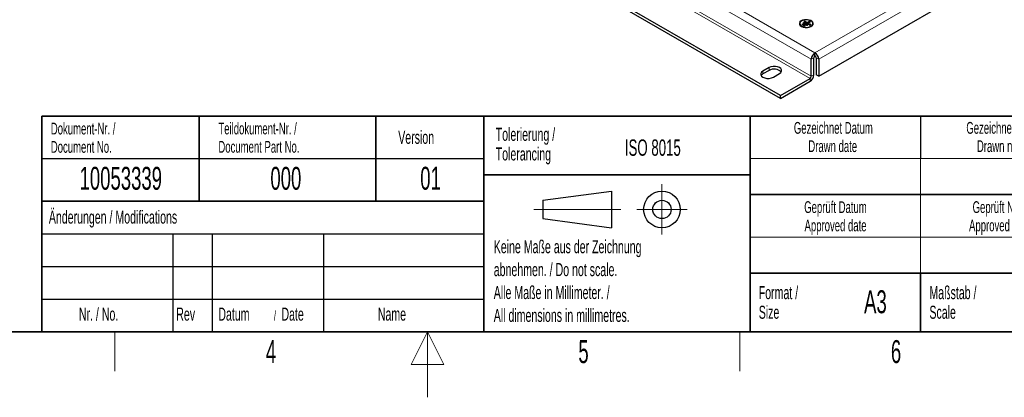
# Model space of a CAD drawing. Header units: millimetres. Extents: x 5 to 418, y 2 to 292.
# Tile 5 of 14: x 155 to 305, y 2 to 60. Entities that reach past the tile are written whole.
import ezdxf

# ---------------------------------------------------------------- set-up
doc = ezdxf.new("R2010")
doc.units = ezdxf.units.MM
doc.layers.add('SLD-0', color=7, linetype='Continuous')
doc.styles.add('SLDTEXTSTYLE0', font='TXT', dxfattribs={"width": 0.605})

msp = doc.modelspace()

# ---------------------------------------------------------------- linework, layer by layer
at = {"color": 7, "linetype": 'Continuous', "lineweight": 18}
for p, q in [((275.6543, 53.7048), (222.1028, 84.6195)), ((276.22, 54.6846), (222.6684, 85.5993)), ((275.4658, 50.7653), (221.9142, 81.68)), ((275.6543, 51.0919), (222.1028, 82.0066)), ((276.22, 54.6846), (299.6017, 68.1826)), ((276.7857, 53.7048), (300.1673, 67.2028)), ((276.0314, 53.9226), (275.6543, 53.7048)), ((276.4086, 53.9226), (276.7857, 53.7048)), ((268.2533, 51.4456), (268.2533, 51.8811)), ((269.1961, 51.9899), (269.1961, 52.4253)), ((275.6543, 51.0919), (276.0314, 51.3096)), ((275.4658, 50.3298), (275.4658, 50.7653))]:
    msp.add_line(p, q, dxfattribs=at)
at = {"color": 7, "linetype": 'Continuous', "lineweight": 25}
for p, q in [((270.9403, 48.1528), (217.3887, 79.0675)), ((270.9403, 47.7173), (217.3887, 78.632)), ((276.7857, 51.0919), (300.1673, 64.5899)), ((273.9001, 59.1477), (273.9001, 59.115)), ((274.2872, 59.066), (274.193, 59.0116)), ((274.193, 59.0116), (274.6644, 58.7395)), ((274.2872, 59.0334), (274.2212, 58.9953)), ((274.7586, 58.7939), (274.2872, 59.066)), ((274.2872, 59.0334), (274.2872, 59.066)), ((274.7304, 58.7776), (274.2872, 59.0334)), ((274.4758, 59.2837), (274.3815, 59.2293)), ((274.3815, 59.2293), (275.0415, 58.8483)), ((274.4758, 59.2511), (274.4098, 59.213)), ((275.1358, 58.9028), (274.4758, 59.2837)), ((274.4758, 59.2511), (274.4758, 59.2837)), ((275.1075, 58.8864), (274.4758, 59.2511)), ((274.6172, 59.5287), (274.5229, 59.4742)), ((274.5229, 59.4742), (275.4658, 58.93)), ((274.6172, 59.496), (274.5512, 59.4579)), ((275.0415, 59.2837), (274.6172, 59.5287)), ((274.6172, 59.496), (274.6172, 59.5287)), ((275.0415, 59.2511), (274.6172, 59.496)), ((274.6644, 58.7395), (274.7586, 58.7939)), ((275.4186, 59.5015), (275.0415, 59.2837)), ((275.4186, 59.4688), (275.0415, 59.2511)), ((275.0415, 59.2511), (275.0415, 59.2837)), ((275.0415, 58.8483), (275.1358, 58.9028)), ((275.1358, 59.2293), (275.5129, 59.447)), ((275.56, 58.9844), (275.1358, 59.2293)), ((275.1358, 59.1967), (275.1358, 59.2293)), ((275.5317, 58.9681), (275.1358, 59.1967)), ((275.5129, 59.447), (275.4186, 59.5015)), ((275.4186, 59.4688), (275.4186, 59.5015)), ((275.4846, 59.4307), (275.4186, 59.4688)), ((275.4658, 58.93), (275.56, 58.9844)), ((275.9001, 59.115), (275.9001, 59.1477)), ((276.22, 54.2492), (276.22, 54.6846)), ((275.6543, 51.0919), (275.6543, 53.7048)), ((276.0314, 51.3096), (276.0314, 53.9226)), ((276.4086, 53.9226), (276.4086, 51.3096)), ((276.7857, 53.7048), (276.7857, 51.0919)), ((269.1961, 52.4253), (268.2533, 51.8811)), ((269.1961, 51.9899), (268.2533, 51.4456)), ((269.856, 50.9558), (270.7988, 51.5001)), ((276.7857, 51.0919), (276.4086, 51.3096)), ((270.9403, 48.1528), (275.4658, 50.7653)), ((270.9403, 47.7173), (275.4658, 50.3298)), ((270.9403, 47.7173), (270.9403, 48.1528))]:
    msp.add_line(p, q, dxfattribs=at)
at = {"color": 7, "linetype": 'Continuous', "lineweight": 25, "flags": 128}
for points in [[(275.9664, 59.1313), (275.966, 59.138), (275.9069, 59.3184), (275.7583, 59.4807), (275.5335, 59.6105), (275.2524, 59.6962), (274.9399, 59.7304), (274.624, 59.7098), (274.3326, 59.6364), (274.0916, 59.5167), (273.9224, 59.3613), (273.8401, 59.184), (273.8338, 59.1313)], [(274.4166, 59.6966), (274.3326, 59.6691), (274.0916, 59.5493), (273.9224, 59.3939), (273.8401, 59.2166), (273.852, 59.0332), (273.957, 58.8599), (274.1458, 58.7123)], [(275.3047, 58.6198), (275.3541, 58.6333), (275.6072, 58.7395), (275.7911, 58.8856), (275.8878, 59.0574), (275.8878, 59.238), (275.7911, 59.4098), (275.6072, 59.5559), (275.3541, 59.662), (275.0565, 59.7179), (274.7436, 59.7179), (274.4461, 59.662), (274.193, 59.5559), (274.0091, 59.4098), (273.9124, 59.238), (273.9124, 59.0574), (274.0091, 58.8856), (274.193, 58.7395), (274.193, 58.7395)], [(274.1458, 58.7123), (274.4016, 58.6033), (274.7018, 58.5426), (275.0195, 58.5358), (275.3266, 58.5833), (275.5958, 58.6809), (275.8032, 58.8201), (275.9304, 58.9883), (275.966, 59.1707), (275.9069, 59.3511), (275.7583, 59.5133), (275.579, 59.6226)], [(274.193, 58.7068), (274.4461, 58.6006), (274.7436, 58.5448), (275.0565, 58.5448), (275.3541, 58.6006), (275.6072, 58.7068), (275.7911, 58.8529), (275.8878, 59.0247), (275.9001, 59.115)], [(274.193, 58.7395), (274.4461, 58.6333), (274.5248, 58.6126)], [(268.2533, 51.8811), (268.0448, 51.7155), (267.9353, 51.5208), (267.9353, 51.3161), (268.0448, 51.1214), (268.2533, 50.9558), (268.5401, 50.8355), (268.8774, 50.7722), (269.2319, 50.7722), (269.5692, 50.8355), (269.856, 50.9558)], [(268.2533, 51.4456), (268.0448, 51.28), (267.9859, 51.2007)], [(270.7988, 51.5001), (271.0073, 51.6657), (271.1168, 51.8604), (271.1168, 52.0651), (271.0073, 52.2597), (270.7988, 52.4253), (270.512, 52.5457), (270.1748, 52.6089), (269.8202, 52.6089), (269.4829, 52.5457), (269.1961, 52.4253)]]:
    msp.add_lwpolyline(points, dxfattribs=at)
at = {"color": 7, "linetype": 'Continuous', "lineweight": 25}
for centre, radius, start, end in [((274.3842, 59.1532), 0.4856, 184.510904, 246.809237), ((276.8825, 53.649), 1.2294, 122.605478, 177.394522), ((276.4408, 53.9039), 0.4098, 122.605478, 177.394522), ((275.5575, 53.649), 1.2294, 2.605478, 57.394522), ((275.9992, 53.9039), 0.4098, 2.605478, 57.394522), ((269.9743, 50.6697), 1.5325, 44.560583, 120.518818), ((274.8033, 51.3655), 1.2294, 302.605478, 357.394522), ((275.2449, 51.1105), 0.4098, 302.605478, 357.394522)]:
    msp.add_arc(centre, radius, start, end, dxfattribs=at)
at = {"layer": 'SLD-0', "lineweight": 35}
for p, q in [((158.1167, 45), (225.6167, 45)), ((158.1167, 45), (158.1167, 32)), ((182.1167, 45), (182.1167, 32)), ((209.1167, 45), (209.1167, 32)), ((225.6167, 45), (225.6167, 32)), ((225.6167, 45), (266.3305, 45)), ((225.6167, 45), (225.6167, 36)), ((266.3305, 12), (266.3305, 45)), ((266.3305, 45), (266.3305, 12)), ((318, 45), (266.3305, 45)), ((225.6167, 36), (266.3305, 36)), ((225.6167, 36), (225.6167, 12)), ((158.1167, 32), (158.1167, 12)), ((158.1167, 32), (225.6167, 32)), ((225.6167, 32), (225.6167, 12)), ((266.3305, 33), (318, 33)), ((266.3305, 21), (318, 21)), ((292.3305, 21), (292.3305, 12)), ((26, 12), (408, 12)), ((158.1167, 12), (225.6167, 12)), ((225.6167, 12), (266.3305, 12)), ((266.3305, 12), (318, 12))]:
    msp.add_line(p, q, dxfattribs=at)
at = {"layer": 'SLD-0'}
for p, q in [((292.3305, 45), (292.3305, 38.5)), ((158.1167, 38.5), (225.6167, 38.5)), ((158.1167, 27), (225.6167, 27)), ((178.1167, 27), (178.1167, 12)), ((184.1167, 27), (184.1167, 12)), ((201.1167, 27), (201.1167, 12)), ((158.1167, 22), (225.6167, 22)), ((158.1167, 17), (225.6167, 17))]:
    msp.add_line(p, q, dxfattribs=at)
at = {"layer": 'SLD-0', "lineweight": 18}
for p, q in [((266.3305, 38.5), (318, 38.5)), ((292.3305, 38.5), (292.3305, 33)), ((252.8396, 34.5746), (252.8396, 26.8746)), ((292.3305, 33), (292.3305, 26.5)), ((233.2396, 30.7246), (246.5396, 30.7246)), ((248.9896, 30.7246), (256.6896, 30.7246)), ((266.3305, 26.5), (318, 26.5)), ((292.3305, 26.5), (292.3305, 21)), ((169.25, 6), (169.25, 12)), ((217, 12), (214.5, 7)), ((217, 2), (217, 12)), ((219.5, 7), (217, 12)), ((264.75, 6), (264.75, 12)), ((214.5, 7), (219.5, 7))]:
    msp.add_line(p, q, dxfattribs=at)
at = {"layer": 'SLD-0', "lineweight": 25}
for p, q in [((234.6396, 32.1246), (245.1396, 33.5246)), ((245.1396, 33.5246), (245.1396, 27.9246)), ((158.1167, 32), (225.6167, 32)), ((234.6396, 32.1246), (234.6396, 29.3246)), ((234.6396, 29.3246), (245.1396, 27.9246))]:
    msp.add_line(p, q, dxfattribs=at)
for radius in [2.8, 1.4]:
    msp.add_circle((252.8396, 30.7246), radius, dxfattribs=at)

# ---------------------------------------------------------------- texts
at = {"layer": 'SLD-0', "style": 'SLDTEXTSTYLE0'}
for s, insert, char_height, attachment_point in [('Dokument-Nr. /', (159.4707, 43.9891), 1.8, 1), ('Teildokument-Nr. /', (185.0721, 44.0073), 1.8, 1), ('Gezeichnet Datum', (279.0254, 44.1039), 1.8, 2), ('Gezeichnet Name', (305.1708, 44.1039), 1.8, 2), ('Version', (212.5452, 42.7601), 2, 1), ('Tolerierung /', (227.4391, 43.2172), 2, 1), ('Document No.', (159.4707, 41.1891), 1.8, 1), ('Document Part No.', (185.0721, 41.2073), 1.8, 1), ('ISO 8015', (247.1716, 41.4342), 2.5, 1), ('Drawn date', (278.9303, 41.3039), 1.8, 2), ('Drawn name', (305.0871, 41.3039), 1.8, 2), ('Tolerancing', (227.4391, 40.2172), 2, 1), ('10053339', (170.1557, 37.243), 3.5, 2), ('000', (195.3767, 37.243), 3.5, 2), ('01', (217.4851, 37.2527), 3.5, 2), ('Geprüft Datum', (279.3494, 31.9851), 1.8, 2), ('Geprüft Name', (304.8762, 31.9851), 1.8, 2), ('Änderungen / Modifications', (159.1698, 30.5619), 2, 1), ('Approved date', (279.362, 29.1851), 1.8, 2), ('Approved name', (304.9003, 29.1851), 1.8, 2), ('Keine Maße aus der Zeichnung', (227.1404, 26.0307), 2, 1), ('abnehmen. / Do not scale.', (227.1404, 22.5307), 2, 1), ('Alle Maße in Millimeter. /', (227.1404, 19.0307), 2, 1), ('Format /', (267.6251, 19.0116), 2, 1), ('A3', (285.4515, 18.3609), 3.5, 2), ('Maßstab /', (293.7029, 19.0116), 2, 1), ('Nr. / No.', (163.7532, 15.7244), 2, 1), ('Rev', (178.6351, 15.7244), 2, 1), ('Datum', (185.0629, 15.7244), 2, 1), ('/', (193.5459, 15.2243), 1.5, 1), ('Date', (194.7022, 15.7244), 2, 1), ('Name', (209.4275, 15.729), 2, 1), ('All dimensions in millimetres.', (227.1404, 15.5307), 2, 1), ('Size', (267.6251, 16.0116), 2, 1), ('Scale', (293.7029, 16.0116), 2, 1), ('4', (193.1027, 10.743), 3.5, 2), ('5', (240.8527, 10.743), 3.5, 2), ('6', (288.6027, 10.743), 3.5, 2)]:
    msp.add_mtext(s, dxfattribs=dict(at, insert=insert, char_height=char_height, attachment_point=attachment_point))

doc.saveas('drawing.dxf')
